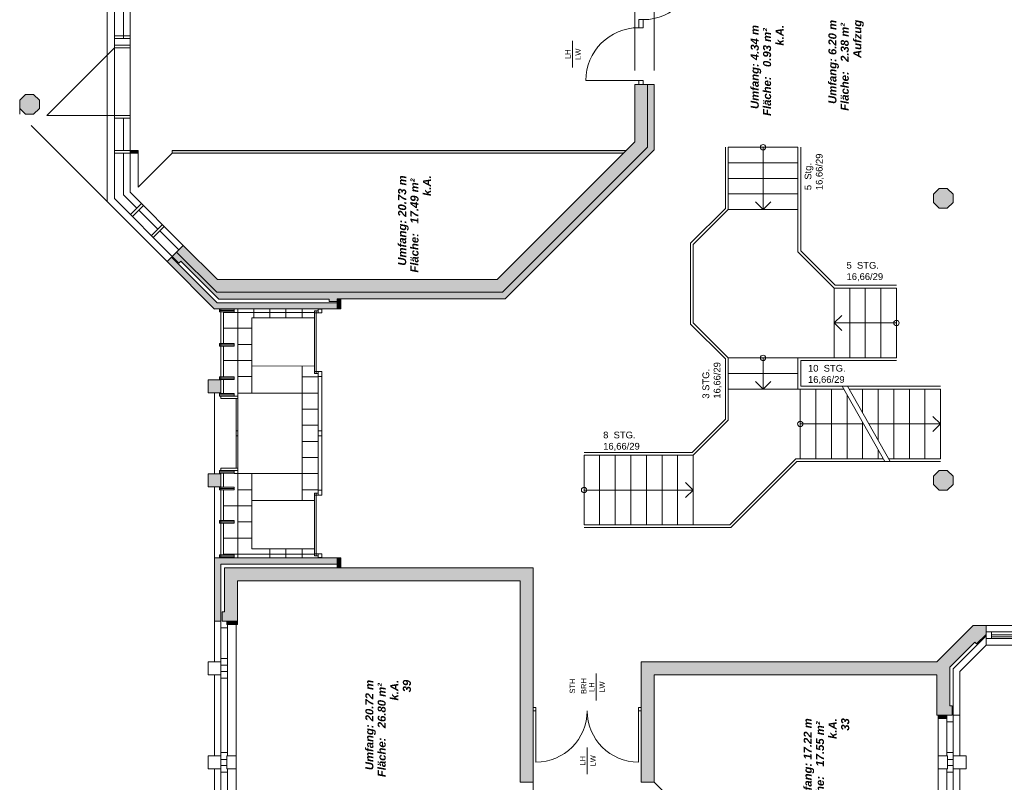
# Model space of a CAD drawing. Header units: metres. Extents: x -111 to 152, y -132 to 99.
# Tile 241 of 256: x -25 to -7, y 19 to 33. Entities that reach past the tile are written whole.
import ezdxf

# ---------------------------------------------------------------- set-up
doc = ezdxf.new("R2010")
doc.units = ezdxf.units.M
doc.linetypes.add('gestrichelt - 02', pattern=[4, 2, -2])
doc.layers.add('_EG - B (3D)', color=7, linetype='Continuous', lineweight=9)
doc.layers.add('COE_Bestand-allg.', color=7, linetype='Continuous', lineweight=9)
doc.styles.add('Arial', font='arial.ttf')
doc.styles.add('Arial (bold italic)', font='arialbi.ttf')

# ---------------------------------------------------------------- blocks, each defined once
blk = doc.blocks.new('Group-11')
at = {"layer": 'COE_Bestand-allg.', "linetype": 'Continuous', "lineweight": 0, "transparency": 33554687}
for points in [[(-19.468, 28.113), (-19.468, 28.06), (-19.618, 28.06), (-19.618, 28.108), (-21.674, 28.108), (-22.379, 28.813), (-22.417, 28.775), (-22.54, 28.899), (-22.333, 29.106), (-21.699, 28.473), (-16.494, 28.473), (-13.935, 31.032), (-13.935, 32.103), (-13.695, 32.103), (-13.575, 32.103), (-13.575, 30.883), (-16.345, 28.113)], [(-25.119, 31.55), (-25.012, 31.657), (-25.012, 31.808), (-25.119, 31.915), (-25.271, 31.915), (-25.377, 31.808), (-25.377, 31.657), (-25.271, 31.55)], [(-23.175, 30.823), (-23.175, 30.873), (-23.325, 30.873), (-23.325, 30.823)], [(-14.094, 30.873), (-14.144, 30.823), (-22.54, 30.823), (-22.54, 30.873)], [(-8.119, 29.8), (-8.013, 29.907), (-8.013, 30.058), (-8.119, 30.165), (-8.271, 30.165), (-8.378, 30.058), (-8.378, 29.907), (-8.271, 29.8)], [(-21.751, 27.92), (-22.635, 28.804), (-22.55, 28.889), (-21.702, 28.04), (-19.468, 28.04), (-19.468, 27.928), (-21.751, 27.928)], [(-19.403, 27.928), (-19.403, 28.113), (-19.468, 28.113), (-19.468, 27.928)], [(-21.633, 26.363), (-21.633, 26.603), (-21.873, 26.603), (-21.873, 26.363)], [(-8.119, 24.55), (-8.013, 24.657), (-8.013, 24.808), (-8.119, 24.915), (-8.271, 24.915), (-8.378, 24.808), (-8.378, 24.657), (-8.271, 24.55)], [(-21.633, 24.613), (-21.633, 24.853), (-21.873, 24.853), (-21.873, 24.613)], [(-21.633, 22.113), (-21.633, 23.17), (-19.468, 23.17), (-19.468, 23.288), (-21.753, 23.288), (-21.753, 22.113)], [(-19.403, 23.103), (-19.403, 23.288), (-19.468, 23.288), (-19.468, 23.103)], [(-21.325, 22.113), (-21.613, 22.113), (-21.613, 22.288), (-21.565, 22.288), (-21.565, 23.103), (-15.825, 23.103), (-15.825, 19.113), (-16.065, 19.113), (-16.065, 22.863), (-21.325, 22.863)], [(-21.325, 22.05), (-21.325, 22.113), (-21.525, 22.113), (-21.525, 22.05)], [(-13.575, 19.113), (-13.575, 21.113), (-8.315, 21.113), (-8.315, 20.363), (-8.028, 20.363), (-8.028, 20.538), (-8.075, 20.538), (-8.075, 21.253), (-7.607, 21.721), (-7.573, 21.688), (-7.395, 21.866), (-7.395, 22.033), (-7.635, 22.033), (-8.315, 21.353), (-13.815, 21.353), (-13.815, 19.113)], [(-8.128, 20.3), (-8.128, 20.363), (-8.288, 20.363), (-8.288, 20.3)]]:
    blk.add_hatch(color=252, dxfattribs=at).paths.add_polyline_path(points)
at = {"layer": 'COE_Bestand-allg.', "color": 7, "linetype": 'Continuous', "lineweight": 9, "transparency": 33554687}
for p, q in [((-23.753, 39.853), (-23.753, 29.921)), ((-23.615, 39.796), (-23.615, 32.783)), ((-23.325, 39.675), (-23.325, 32.783)), ((-23.445, 33.458), (-23.445, 32.958)), ((-13.86, 33.158), (-13.86, 33.308)), ((-13.775, 33.308), (-13.86, 33.308)), ((-13.775, 33.158), (-13.86, 33.158)), ((-13.775, 33.158), (-13.775, 33.308)), ((-23.615, 33.008), (-23.325, 33.008)), ((-23.615, 32.958), (-23.325, 32.958)), ((-23.615, 32.833), (-23.325, 32.833)), ((-15.095, 32.415), (-15.095, 32.915)), ((-24.875, 31.523), (-23.615, 32.783)), ((-23.615, 32.783), (-23.325, 32.783)), ((-23.615, 32.783), (-23.615, 31.523)), ((-23.325, 32.783), (-23.325, 31.523)), ((-13.86, 32.173), (-14.845, 32.173)), ((-13.935, 32.103), (-13.935, 31.032)), ((-13.695, 32.103), (-13.935, 32.103)), ((-13.86, 32.103), (-13.86, 32.173)), ((-13.775, 32.173), (-13.86, 32.173)), ((-13.775, 32.103), (-13.775, 32.173)), ((-13.695, 32.103), (-13.695, 30.933)), ((-13.575, 32.103), (-13.695, 32.103)), ((-13.575, 32.103), (-13.575, 30.883)), ((-23.615, 31.523), (-24.875, 31.523)), ((-23.615, 31.523), (-23.325, 31.523)), ((-23.615, 31.523), (-23.615, 29.978)), ((-23.325, 31.523), (-23.325, 30.098)), ((-23.615, 31.473), (-23.325, 31.473)), ((-23.445, 31.473), (-23.445, 30.873)), ((-13.935, 31.032), (-16.494, 28.473)), ((-23.615, 30.873), (-23.325, 30.873)), ((-23.615, 30.823), (-23.325, 30.823)), ((-23.445, 30.823), (-23.445, 30.048)), ((-23.325, 30.873), (-23.175, 30.873)), ((-23.325, 30.823), (-23.175, 30.823)), ((-23.175, 30.873), (-23.175, 30.823)), ((-23.175, 30.823), (-23.175, 30.188)), ((-23.175, 30.188), (-22.54, 30.823)), ((-22.54, 30.873), (-14.094, 30.873)), ((-22.54, 30.873), (-22.54, 30.823)), ((-22.54, 30.823), (-14.144, 30.823)), ((-13.695, 30.933), (-16.395, 28.233)), ((-13.575, 30.883), (-16.345, 28.113)), ((-14.094, 30.873), (-14.144, 30.823)), ((-10.897, 30.934), (-12.197, 30.934)), ((-11.547, 29.774), (-11.547, 30.934)), ((-10.897, 30.644), (-12.197, 30.644)), ((-10.897, 30.354), (-12.197, 30.354)), ((-23.196, 29.799), (-23.445, 30.048)), ((-22.333, 29.106), (-23.325, 30.098)), ((-10.897, 30.064), (-12.197, 30.064)), ((-22.635, 28.804), (-23.753, 29.921)), ((-22.538, 28.901), (-23.615, 29.978)), ((-23.316, 29.679), (-23.111, 29.884)), ((-11.547, 29.774), (-11.688, 29.916)), ((-11.547, 29.774), (-11.405, 29.916)), ((-23.281, 29.644), (-23.075, 29.849)), ((-22.807, 29.41), (-23.16, 29.764)), ((-10.897, 29.774), (-12.197, 29.774)), ((-22.927, 29.29), (-22.722, 29.495)), ((-22.892, 29.255), (-22.687, 29.46)), ((-22.418, 29.021), (-22.771, 29.375)), ((-22.54, 28.899), (-22.333, 29.106)), ((-21.707, 28.233), (-22.457, 28.982)), ((-21.699, 28.473), (-22.333, 29.106)), ((-22.635, 28.804), (-22.55, 28.889)), ((-21.751, 27.92), (-22.635, 28.804)), ((-21.702, 28.04), (-22.55, 28.889)), ((-22.417, 28.775), (-22.54, 28.899)), ((-22.417, 28.775), (-22.379, 28.813)), ((-21.674, 28.108), (-22.379, 28.813)), ((-21.699, 28.473), (-16.494, 28.473)), ((-21.707, 28.233), (-16.395, 28.233)), ((-10.225, 28.313), (-10.225, 27.013)), ((-9.935, 28.313), (-9.935, 27.013)), ((-9.645, 28.313), (-9.645, 27.013)), ((-9.355, 28.313), (-9.355, 27.013)), ((-9.065, 28.313), (-9.065, 27.013)), ((-19.468, 28.04), (-21.702, 28.04)), ((-21.674, 28.108), (-19.618, 28.108)), ((-19.618, 28.108), (-19.618, 28.06)), ((-19.468, 28.06), (-19.618, 28.06)), ((-19.468, 28.113), (-16.345, 28.113)), ((-19.468, 28.113), (-19.468, 28.06)), ((-19.468, 28.06), (-19.468, 28.04)), ((-19.468, 28.04), (-19.468, 27.928)), ((-19.403, 28.113), (-19.403, 27.928)), ((-19.468, 27.928), (-21.751, 27.928)), ((-21.751, 27.92), (-21.751, 27.928)), ((-21.658, 27.918), (-21.386, 27.918)), ((-21.658, 27.868), (-21.658, 27.918)), ((-21.658, 27.893), (-21.386, 27.893)), ((-21.658, 27.868), (-21.386, 27.868)), ((-21.638, 27.868), (-21.638, 27.283)), ((-21.638, 27.868), (-21.638, 27.918)), ((-21.588, 27.868), (-21.588, 27.283)), ((-19.891, 27.858), (-21.588, 27.858)), ((-21.386, 27.868), (-21.386, 27.918)), ((-21.318, 26.298), (-21.318, 27.928)), ((-21.023, 27.758), (-21.023, 27.928)), ((-20.723, 27.758), (-20.723, 27.928)), ((-20.423, 27.758), (-20.423, 27.928)), ((-20.123, 27.758), (-20.123, 27.928)), ((-19.861, 27.887), (-19.891, 27.887)), ((-19.891, 27.849), (-19.891, 27.887)), ((-19.891, 26.759), (-19.891, 27.849)), ((-19.861, 27.849), (-19.891, 27.849)), ((-19.861, 27.849), (-19.861, 27.887)), ((-19.861, 27.887), (-19.823, 27.887)), ((-19.861, 26.759), (-19.861, 27.849)), ((-19.861, 27.849), (-19.823, 27.849)), ((-19.823, 27.918), (-19.823, 27.928)), ((-19.758, 27.918), (-19.758, 27.928)), ((-19.468, 27.928), (-19.403, 27.928)), ((-21.061, 27.758), (-19.891, 27.758)), ((-21.061, 26.364), (-21.061, 27.758)), ((-10.225, 27.663), (-10.084, 27.804)), ((-10.225, 27.663), (-9.065, 27.663)), ((-10.225, 27.663), (-10.084, 27.521)), ((-21.588, 27.564), (-21.061, 27.564)), ((-21.658, 27.283), (-21.386, 27.283)), ((-21.658, 27.233), (-21.658, 27.283)), ((-21.658, 27.258), (-21.386, 27.258)), ((-21.658, 27.233), (-21.386, 27.233)), ((-21.638, 26.658), (-21.638, 27.233)), ((-21.638, 27.233), (-21.638, 27.283)), ((-21.588, 26.658), (-21.588, 27.233)), ((-21.386, 27.233), (-21.386, 27.283)), ((-21.318, 27.264), (-21.061, 27.264)), ((-21.588, 26.964), (-21.061, 26.964)), ((-10.897, 27.013), (-12.197, 27.013)), ((-11.547, 26.433), (-11.547, 27.013)), ((-21.061, 26.864), (-19.891, 26.858)), ((-20.123, 24.358), (-20.123, 26.858)), ((-19.861, 26.759), (-19.891, 26.759)), ((-19.891, 26.759), (-19.891, 26.721)), ((-19.861, 26.759), (-19.861, 26.721)), ((-19.861, 26.759), (-19.823, 26.759)), ((-21.658, 26.658), (-21.386, 26.658)), ((-21.658, 26.608), (-21.658, 26.658)), ((-21.658, 26.633), (-21.386, 26.633)), ((-21.658, 26.608), (-21.386, 26.608)), ((-21.638, 26.608), (-21.638, 26.658)), ((-21.588, 26.608), (-21.588, 26.348)), ((-21.386, 26.608), (-21.386, 26.658)), ((-21.318, 26.664), (-21.061, 26.664)), ((-20.123, 26.658), (-19.823, 26.658)), ((-19.861, 26.721), (-19.891, 26.721)), ((-19.861, 26.721), (-19.823, 26.721)), ((-19.823, 26.665), (-19.823, 25.655)), ((-19.758, 25.655), (-19.758, 26.665)), ((-10.897, 26.723), (-12.197, 26.723)), ((-11.547, 26.433), (-11.688, 26.574)), ((-11.547, 26.433), (-11.405, 26.574)), ((-10.897, 26.433), (-12.197, 26.433)), ((-10.855, 26.433), (-10.855, 25.133)), ((-10.565, 26.433), (-10.565, 25.133)), ((-10.275, 26.433), (-10.275, 25.133)), ((-10.075, 26.483), (-9.283, 25.083)), ((-9.975, 26.483), (-9.183, 25.083)), ((-21.658, 26.348), (-21.386, 26.348)), ((-21.658, 26.348), (-21.658, 26.298)), ((-21.658, 26.323), (-21.386, 26.323)), ((-21.658, 26.298), (-21.318, 26.298)), ((-21.638, 26.298), (-21.638, 26.256)), ((-21.638, 26.256), (-21.318, 26.256)), ((-21.386, 26.348), (-21.386, 26.298)), ((-21.348, 26.256), (-21.348, 25.655)), ((-21.318, 26.358), (-19.823, 26.358)), ((-21.318, 26.256), (-21.318, 26.298)), ((-21.318, 26.256), (-21.318, 25.655)), ((-9.985, 26.323), (-9.985, 25.133)), ((-20.123, 26.058), (-19.823, 26.058)), ((-21.348, 25.561), (-21.348, 25.655)), ((-21.318, 25.655), (-21.348, 25.655)), ((-21.318, 25.561), (-21.318, 25.655)), ((-20.123, 25.758), (-19.823, 25.758)), ((-9.679, 25.783), (-10.855, 25.783)), ((-9.695, 25.81), (-9.695, 25.133)), ((-21.348, 24.96), (-21.348, 25.561)), ((-21.318, 25.561), (-21.348, 25.561)), ((-21.318, 24.96), (-21.318, 25.561)), ((-19.823, 24.551), (-19.823, 25.561)), ((-19.758, 25.561), (-19.783, 25.561)), ((-19.758, 25.561), (-19.758, 24.551)), ((-20.123, 25.458), (-19.823, 25.458)), ((-9.405, 25.297), (-9.405, 25.133)), ((-20.123, 25.158), (-19.823, 25.158)), ((-14.877, 25.203), (-14.877, 23.903)), ((-14.587, 25.203), (-14.587, 23.903)), ((-14.297, 25.203), (-14.297, 23.903)), ((-14.007, 25.203), (-14.007, 23.903)), ((-13.717, 25.203), (-13.717, 23.903)), ((-13.427, 25.203), (-13.427, 23.903)), ((-13.137, 25.203), (-13.137, 23.903)), ((-12.847, 25.203), (-12.847, 23.903)), ((-21.658, 24.918), (-21.318, 24.918)), ((-21.658, 24.868), (-21.658, 24.918)), ((-21.638, 24.96), (-21.318, 24.96)), ((-21.638, 24.918), (-21.638, 24.96)), ((-21.386, 24.868), (-21.386, 24.918)), ((-21.318, 24.96), (-21.318, 24.918)), ((-21.318, 24.918), (-21.318, 23.288)), ((-21.658, 24.893), (-21.386, 24.893)), ((-21.658, 24.868), (-21.386, 24.868)), ((-21.588, 24.608), (-21.588, 24.868)), ((-21.386, 24.858), (-19.823, 24.858)), ((-21.061, 24.858), (-21.061, 23.458)), ((-21.658, 24.608), (-21.386, 24.608)), ((-21.658, 24.608), (-21.658, 24.558)), ((-21.658, 24.583), (-21.386, 24.583)), ((-21.658, 24.558), (-21.386, 24.558)), ((-21.638, 24.608), (-21.638, 24.558)), ((-21.638, 24.558), (-21.638, 23.983)), ((-21.588, 24.558), (-21.588, 23.983)), ((-21.386, 24.608), (-21.386, 24.558)), ((-21.318, 24.558), (-21.061, 24.558)), ((-20.123, 24.558), (-19.823, 24.558)), ((-12.847, 24.553), (-14.877, 24.553)), ((-12.847, 24.553), (-12.988, 24.694)), ((-12.847, 24.553), (-12.988, 24.411)), ((-19.861, 24.495), (-19.891, 24.495)), ((-19.891, 24.457), (-19.891, 24.495)), ((-19.891, 24.457), (-19.891, 23.367)), ((-19.861, 24.457), (-19.891, 24.457)), ((-19.861, 24.457), (-19.861, 24.495)), ((-19.861, 24.495), (-19.823, 24.495)), ((-19.861, 24.457), (-19.861, 23.367)), ((-19.861, 24.457), (-19.823, 24.457)), ((-21.588, 24.258), (-21.061, 24.258)), ((-21.061, 24.358), (-19.891, 24.358)), ((-21.658, 23.983), (-21.386, 23.983)), ((-21.658, 23.983), (-21.658, 23.933)), ((-21.658, 23.958), (-21.386, 23.958)), ((-21.658, 23.933), (-21.386, 23.933)), ((-21.638, 23.348), (-21.638, 23.933)), ((-21.638, 23.983), (-21.638, 23.933)), ((-21.588, 23.348), (-21.588, 23.933)), ((-21.386, 23.983), (-21.386, 23.933)), ((-21.318, 23.958), (-21.061, 23.958)), ((-21.588, 23.658), (-21.061, 23.658)), ((-21.061, 23.458), (-19.891, 23.458)), ((-20.723, 23.458), (-20.723, 23.288)), ((-20.423, 23.458), (-20.423, 23.288)), ((-20.123, 23.458), (-20.123, 23.288)), ((-19.468, 23.288), (-21.753, 23.288)), ((-21.753, 22.113), (-21.753, 23.288)), ((-21.658, 23.348), (-21.386, 23.348)), ((-21.658, 23.348), (-21.658, 23.298)), ((-21.658, 23.323), (-21.386, 23.323)), ((-21.658, 23.298), (-21.386, 23.298)), ((-21.638, 23.348), (-21.638, 23.298)), ((-19.891, 23.358), (-21.588, 23.358)), ((-21.386, 23.348), (-21.386, 23.298)), ((-19.861, 23.367), (-19.891, 23.367)), ((-19.891, 23.367), (-19.891, 23.329)), ((-19.861, 23.329), (-19.891, 23.329)), ((-19.861, 23.367), (-19.861, 23.329)), ((-19.861, 23.367), (-19.823, 23.367)), ((-19.861, 23.329), (-19.823, 23.329)), ((-19.823, 23.298), (-19.823, 23.288)), ((-19.758, 23.298), (-19.758, 23.288)), ((-19.403, 23.288), (-19.468, 23.288)), ((-19.468, 23.103), (-19.468, 23.288)), ((-19.403, 23.103), (-19.403, 23.288)), ((-19.468, 23.17), (-21.633, 23.17)), ((-21.633, 22.113), (-21.633, 23.17)), ((-15.825, 23.103), (-21.565, 23.103)), ((-21.565, 22.288), (-21.565, 23.103)), ((-15.825, 19.113), (-15.825, 23.103)), ((-16.065, 22.863), (-21.325, 22.863)), ((-21.325, 22.113), (-21.325, 22.863)), ((-16.065, 19.113), (-16.065, 22.863)), ((-21.565, 22.288), (-21.613, 22.288)), ((-21.613, 22.113), (-21.613, 22.288)), ((-21.753, 22.113), (-21.753, 21.353)), ((-21.633, 22.113), (-21.753, 22.113)), ((-21.633, 22.113), (-21.633, 21.415)), ((-21.633, 22.05), (-21.633, 21.988)), ((-21.633, 21.988), (-21.513, 21.988)), ((-21.325, 22.113), (-21.613, 22.113)), ((-21.513, 22.05), (-21.513, 21.415)), ((-21.513, 22.05), (-21.513, 21.988)), ((-21.353, 22.05), (-21.353, 19.603)), ((-7.635, 22.033), (-8.315, 21.353)), ((-7.395, 22.033), (-7.635, 22.033)), ((-7.395, 21.866), (-7.395, 22.033)), ((-7.395, 21.838), (-8.008, 21.225)), ((-7.395, 21.866), (-7.573, 21.688)), ((-7.295, 21.913), (-7.395, 21.913)), ((-7.395, 21.668), (-7.395, 21.866)), ((-5.025, 21.913), (-7.295, 21.913)), ((-7.295, 21.913), (-7.295, 21.788)), ((-5.025, 21.858), (-7.295, 21.858)), ((-5.025, 21.823), (-7.295, 21.823)), ((-7.607, 21.721), (-8.075, 21.253)), ((-7.395, 21.668), (-7.888, 21.175)), ((-7.607, 21.721), (-7.573, 21.688)), ((-7.295, 21.788), (-7.395, 21.788)), ((-5.025, 21.788), (-7.295, 21.788)), ((-21.633, 21.353), (-21.633, 21.415)), ((-21.633, 21.415), (-21.513, 21.415)), ((-21.633, 21.29), (-21.513, 21.29)), ((-21.513, 21.29), (-21.513, 21.415)), ((-21.513, 21.29), (-21.513, 21.175)), ((-13.815, 19.113), (-13.815, 21.353)), ((-8.315, 21.353), (-13.815, 21.353)), ((-8.075, 21.253), (-8.075, 20.538)), ((-21.753, 19.603), (-21.753, 21.113)), ((-21.633, 21.175), (-21.513, 21.175)), ((-21.633, 21.113), (-21.633, 21.05)), ((-21.513, 21.175), (-21.513, 21.05)), ((-14.65, 20.635), (-14.65, 21.135)), ((-13.575, 19.113), (-13.575, 21.113)), ((-8.315, 21.113), (-13.575, 21.113)), ((-8.315, 21.113), (-8.315, 20.363)), ((-8.008, 20.363), (-8.008, 21.225)), ((-7.888, 20.363), (-7.888, 21.175)), ((-21.633, 19.665), (-21.633, 21.05)), ((-21.633, 21.05), (-21.513, 21.05)), ((-21.513, 19.665), (-21.513, 21.05)), ((-8.028, 20.538), (-8.075, 20.538)), ((-8.028, 20.363), (-8.028, 20.538)), ((-15.775, 20.508), (-15.825, 20.508)), ((-15.775, 20.443), (-15.825, 20.443)), ((-15.775, 20.443), (-15.775, 20.508)), ((-15.775, 20.443), (-15.775, 19.488)), ((-13.815, 20.508), (-13.865, 20.508)), ((-13.865, 20.443), (-13.865, 20.508)), ((-13.815, 20.443), (-13.865, 20.443)), ((-13.865, 20.443), (-13.865, 19.488)), ((-8.028, 20.363), (-8.315, 20.363)), ((-8.288, 20.363), (-8.288, 20.3)), ((-8.128, 20.3), (-8.128, 20.363)), ((-8.008, 20.238), (-8.008, 20.363)), ((-8.008, 20.363), (-7.888, 20.363)), ((-7.888, 19.603), (-7.888, 20.363)), ((-8.288, 20.3), (-8.288, 19.603)), ((-8.288, 20.3), (-8.128, 20.3)), ((-8.128, 20.238), (-8.128, 20.3)), ((-8.128, 19.665), (-8.128, 20.238)), ((-8.128, 20.238), (-8.008, 20.238)), ((-8.008, 19.665), (-8.008, 20.238)), ((-21.633, 19.603), (-21.633, 19.665)), ((-21.633, 19.665), (-21.513, 19.665)), ((-21.513, 19.603), (-21.513, 19.665)), ((-14.82, 19.263), (-14.82, 19.763)), ((-8.128, 19.603), (-8.128, 19.665)), ((-8.008, 19.665), (-8.128, 19.665)), ((-8.008, 19.603), (-8.008, 19.665)), ((-21.633, 19.54), (-21.525, 19.54)), ((-21.633, 19.425), (-21.525, 19.425)), ((-8.008, 19.54), (-8.115, 19.54)), ((-8.008, 19.425), (-8.115, 19.425)), ((-21.753, 19.363), (-21.753, 17.853)), ((-21.633, 19.363), (-21.633, 19.3)), ((-21.633, 19.3), (-21.633, 17.915)), ((-21.633, 19.3), (-21.513, 19.3)), ((-21.513, 19.363), (-21.513, 19.3)), ((-21.513, 19.3), (-21.513, 17.915)), ((-21.353, 16.103), (-21.353, 19.363)), ((-8.288, 16.103), (-8.288, 19.363)), ((-8.128, 19.363), (-8.128, 19.3)), ((-8.128, 19.3), (-8.128, 17.915)), ((-8.008, 19.3), (-8.128, 19.3)), ((-8.008, 19.363), (-8.008, 19.3)), ((-8.008, 19.3), (-8.008, 17.915)), ((-7.888, 19.363), (-7.888, 17.853)), ((-16.065, 19.113), (-15.825, 19.113)), ((-13.815, 19.113), (-13.575, 19.113)), ((-12.565, 18.103), (-13.575, 19.113))]:
    blk.add_line(p, q, dxfattribs=at)
at = {"layer": 'COE_Bestand-allg.', "color": 7, "linetype": 'gestrichelt - 02', "lineweight": 9, "transparency": 33554687}
for p, q in [((-13.935, 34.363), (-13.935, 32.103)), ((-13.575, 34.363), (-13.575, 32.103)), ((-25.377, 31.546), (-25.377, 31.657)), ((-23.753, 29.921), (-25.377, 31.546)), ((-8.245, 26.483), (-9.975, 26.483)), ((-8.245, 26.433), (-9.947, 26.433)), ((-9.695, 26.433), (-9.695, 25.987)), ((-9.405, 26.433), (-9.405, 25.474)), ((-9.115, 26.433), (-9.115, 25.133)), ((-8.825, 26.433), (-8.825, 25.133)), ((-8.535, 26.433), (-8.535, 25.133)), ((-8.245, 26.433), (-8.245, 25.133)), ((-21.753, 24.853), (-21.753, 26.363)), ((-8.245, 25.783), (-8.386, 25.924)), ((-8.245, 25.783), (-9.579, 25.783)), ((-8.245, 25.783), (-8.386, 25.641)), ((-9.212, 25.133), (-8.245, 25.133)), ((-9.183, 25.083), (-8.245, 25.083)), ((-21.753, 23.288), (-21.753, 24.613)), ((-2.565, 22.033), (-7.395, 22.033)), ((-2.565, 21.668), (-7.395, 21.668)), ((-15.825, 19.113), (-15.825, 18.103))]:
    blk.add_line(p, q, dxfattribs=at)
at = {"layer": 'COE_Bestand-allg.', "color": 7, "linetype": 'Continuous', "lineweight": 9, "transparency": 33554687, "flags": 128}
for points in [[(-19.468, 28.113), (-19.468, 28.06), (-19.618, 28.06), (-19.618, 28.108), (-21.674, 28.108), (-22.379, 28.813), (-22.417, 28.775), (-22.54, 28.899), (-22.333, 29.106), (-21.699, 28.473), (-16.494, 28.473), (-13.935, 31.032), (-13.935, 32.103), (-13.695, 32.103), (-13.575, 32.103), (-13.575, 30.883), (-16.345, 28.113)], [(-25.119, 31.55), (-25.012, 31.657), (-25.012, 31.808), (-25.119, 31.915), (-25.271, 31.915), (-25.377, 31.808), (-25.377, 31.657), (-25.271, 31.55)], [(-25.012, 31.808), (-25.119, 31.915), (-25.271, 31.915), (-25.377, 31.808), (-25.377, 31.657), (-25.271, 31.55), (-25.119, 31.55), (-25.012, 31.657)], [(-23.175, 30.823), (-23.175, 30.873), (-23.325, 30.873), (-23.325, 30.823)], [(-14.094, 30.873), (-14.144, 30.823), (-22.54, 30.823), (-22.54, 30.873)], [(-8.119, 29.8), (-8.013, 29.907), (-8.013, 30.058), (-8.119, 30.165), (-8.271, 30.165), (-8.378, 30.058), (-8.378, 29.907), (-8.271, 29.8)], [(-8.013, 30.058), (-8.119, 30.165), (-8.271, 30.165), (-8.378, 30.058), (-8.378, 29.907), (-8.271, 29.8), (-8.119, 29.8), (-8.013, 29.907)], [(-21.751, 27.92), (-22.635, 28.804), (-22.55, 28.889), (-21.702, 28.04), (-19.468, 28.04), (-19.468, 27.928), (-21.751, 27.928)], [(-19.403, 27.928), (-19.403, 28.113), (-19.468, 28.113), (-19.468, 27.928)], [(-19.758, 27.849), (-19.758, 27.918), (-19.823, 27.918), (-19.823, 27.849)], [(-19.758, 26.665), (-19.758, 26.759), (-19.823, 26.759), (-19.823, 26.665)], [(-21.633, 26.363), (-21.633, 26.603), (-21.873, 26.603), (-21.873, 26.363)], [(-21.873, 26.603), (-21.873, 26.363), (-21.633, 26.363), (-21.633, 26.603)], [(-19.758, 25.655), (-19.758, 25.561), (-19.823, 25.561), (-19.823, 25.655)], [(-8.119, 24.55), (-8.013, 24.657), (-8.013, 24.808), (-8.119, 24.915), (-8.271, 24.915), (-8.378, 24.808), (-8.378, 24.657), (-8.271, 24.55)], [(-8.013, 24.808), (-8.119, 24.915), (-8.271, 24.915), (-8.378, 24.808), (-8.378, 24.657), (-8.271, 24.55), (-8.119, 24.55), (-8.013, 24.657)], [(-21.633, 24.613), (-21.633, 24.853), (-21.873, 24.853), (-21.873, 24.613)], [(-21.873, 24.853), (-21.873, 24.613), (-21.633, 24.613), (-21.633, 24.853)], [(-19.758, 24.551), (-19.758, 24.457), (-19.823, 24.457), (-19.823, 24.551)], [(-21.633, 22.113), (-21.633, 23.17), (-19.468, 23.17), (-19.468, 23.288), (-21.753, 23.288), (-21.753, 22.113)], [(-19.758, 23.367), (-19.758, 23.298), (-19.823, 23.298), (-19.823, 23.367)], [(-19.403, 23.103), (-19.403, 23.288), (-19.468, 23.288), (-19.468, 23.103)], [(-21.325, 22.113), (-21.613, 22.113), (-21.613, 22.288), (-21.565, 22.288), (-21.565, 23.103), (-15.825, 23.103), (-15.825, 19.113), (-16.065, 19.113), (-16.065, 22.863), (-21.325, 22.863)], [(-21.325, 22.05), (-21.325, 22.113), (-21.525, 22.113), (-21.525, 22.05)], [(-13.575, 19.113), (-13.575, 21.113), (-8.315, 21.113), (-8.315, 20.363), (-8.028, 20.363), (-8.028, 20.538), (-8.075, 20.538), (-8.075, 21.253), (-7.607, 21.721), (-7.573, 21.688), (-7.395, 21.866), (-7.395, 22.033), (-7.635, 22.033), (-8.315, 21.353), (-13.815, 21.353), (-13.815, 19.113)], [(-21.633, 21.113), (-21.633, 21.353), (-21.873, 21.353), (-21.873, 21.113)], [(-8.128, 20.3), (-8.128, 20.363), (-8.288, 20.363), (-8.288, 20.3)], [(-21.633, 19.363), (-21.633, 19.603), (-21.873, 19.603), (-21.873, 19.363)], [(-21.353, 19.363), (-21.353, 19.603), (-21.525, 19.603), (-21.525, 19.363)], [(-8.288, 19.363), (-8.288, 19.603), (-8.115, 19.603), (-8.115, 19.363)], [(-8.008, 19.363), (-8.008, 19.603), (-7.768, 19.603), (-7.768, 19.363)]]:
    blk.add_lwpolyline(points, close=True, dxfattribs=at)
for points in [[(-12.197, 30.934), (-12.197, 29.774), (-12.847, 29.124), (-12.847, 27.663), (-12.197, 27.013), (-12.197, 25.853), (-12.847, 25.203), (-14.877, 25.203)], [(-12.247, 30.934), (-12.247, 29.795), (-12.897, 29.145), (-12.897, 27.642), (-12.247, 26.992), (-12.247, 25.873), (-12.867, 25.253), (-14.877, 25.253)], [(-10.897, 30.934), (-10.897, 28.984), (-10.225, 28.313), (-9.065, 28.313)], [(-10.847, 30.934), (-10.847, 29.005), (-10.204, 28.363), (-9.065, 28.363)], [(-10.047, 26.433), (-10.897, 26.433), (-10.897, 27.013), (-9.065, 27.013)], [(-9.975, 26.483), (-10.847, 26.483), (-10.847, 26.963), (-9.065, 26.963)], [(-14.877, 23.903), (-12.167, 23.903), (-10.937, 25.133), (-9.312, 25.133)], [(-14.877, 23.853), (-12.146, 23.853), (-10.916, 25.083), (-9.183, 25.083)], [(-21.525, 22.113), (-21.525, 22.05), (-21.325, 22.05), (-21.325, 22.113)]]:
    blk.add_lwpolyline(points, dxfattribs=at)
at = {"layer": 'COE_Bestand-allg.', "color": 7, "linetype": 'Continuous', "lineweight": 9, "transparency": 33554687}
for centre in [(-11.547, 30.934), (-9.065, 27.663), (-11.547, 27.013), (-10.855, 25.783), (-14.877, 24.553)]:
    blk.add_circle(centre, 0.05, dxfattribs=at)
for centre, radius, start, end in [((-13.775, 34.293), 0.985, 270, 0), ((-13.86, 32.173), 0.985, 90, 180), ((-15.775, 20.443), 0.955, 270, 0), ((-13.865, 20.443), 0.955, 180, 270)]:
    blk.add_arc(centre, radius, start, end, dxfattribs=at)
at = {"layer": 'COE_Bestand-allg.', "color": 7, "transparency": 33554687, "rotation": 90}
for s, insert, char_height, attachment_point, line_spacing_factor, style in [('k.A.', (-11.313, 32.825), 0.1503, 1, 0.25, 'Arial (bold italic)'), ('Umfang: 6.20 m', (-10.332, 31.74), 0.15027, 1, 0.25, 'Arial (bold italic)'), ('Aufzug', (-9.868, 32.594), 0.1503, 1, 0.25, 'Arial (bold italic)'), ('Umfang: 4.34 m', (-11.777, 31.645), 0.15027, 1, 0.25, 'Arial (bold italic)'), ('Fläche:   0.93 m² ', (-11.548, 31.517), 0.15027, 1, 0.25, 'Arial (bold italic)'), ('Fläche:   2.38 m² ', (-10.103, 31.612), 0.15027, 1, 0.25, 'Arial (bold italic)'), ('LH', (-15.229, 32.665), 0.1002, 2, 0.25, 'Arial'), ('LW', (-14.938, 32.665), 0.1002, 8, 0.25, 'Arial'), ('5  Stg.\\P16,66/29', (-10.774, 30.135), 0.1252, 1, 1.002187, 'Arial'), ('Umfang: 20.73 m', (-18.337, 28.729), 0.15027, 1, 0.25, 'Arial (bold italic)'), ('Fläche:   17.49 m² ', (-18.108, 28.6), 0.15027, 1, 0.25, 'Arial (bold italic)'), ('k.A.', (-17.873, 30.025), 0.1503, 1, 0.25, 'Arial (bold italic)'), ('3 STG.\\P16,66/29', (-12.674, 26.253), 0.1252, 1, 1.002187, 'Arial'), ('Umfang: 20.72 m', (-18.947, 19.339), 0.15027, 1, 0.25, 'Arial (bold italic)'), ('k.A.', (-18.483, 20.635), 0.1503, 1, 0.25, 'Arial (bold italic)'), ('39', (-18.249, 20.787), 0.1503, 1, 0.25, 'Arial (bold italic)'), ('STH', (-15.145, 20.903), 0.1002, 2, 0.25, 'Arial'), ('BRH', (-14.832, 20.903), 0.1002, 8, 0.25, 'Arial'), ('LH', (-14.784, 20.885), 0.1002, 2, 0.25, 'Arial'), ('LW', (-14.493, 20.885), 0.1002, 8, 0.25, 'Arial'), ('Fläche:   26.80 m² ', (-18.718, 19.21), 0.15027, 1, 0.25, 'Arial (bold italic)'), ('Umfang: 17.22 m', (-10.792, 18.624), 0.15027, 1, 0.25, 'Arial (bold italic)'), ('k.A.', (-10.328, 19.92), 0.1503, 1, 0.25, 'Arial (bold italic)'), ('33', (-10.094, 20.072), 0.1503, 1, 0.25, 'Arial (bold italic)'), ('Fläche:   17.55 m² ', (-10.563, 18.495), 0.15027, 1, 0.25, 'Arial (bold italic)'), ('LW', (-14.663, 19.513), 0.1002, 8, 0.25, 'Arial'), ('LH', (-14.954, 19.513), 0.1002, 2, 0.25, 'Arial')]:
    blk.add_mtext(s, dxfattribs=dict(at, insert=insert, char_height=char_height, attachment_point=attachment_point, line_spacing_factor=line_spacing_factor, style=style))
at = {"layer": 'COE_Bestand-allg.', "color": 7, "transparency": 33554687, "char_height": 0.1252, "attachment_point": 1, "line_spacing_factor": 1.002187, "style": 'Arial'}
for s, insert in [('5  STG.\\P16,66/29', (-9.994, 28.798)), ('10  STG.\\P16,66/29', (-10.711, 26.882)), ('8  STG.\\P16,66/29', (-14.522, 25.64))]:
    blk.add_mtext(s, dxfattribs=dict(at, insert=insert))
blk = doc.blocks.new('EG - B (3D)')
at = {"layer": 'COE_Bestand-allg.', "color": 7, "transparency": 33554687}
blk.add_blockref('Group-11', (0, 0), dxfattribs=at)

msp = doc.modelspace()

# ---------------------------------------------------------------- block references
at = {"layer": '_EG - B (3D)'}
msp.add_blockref('EG - B (3D)', (0, 0), dxfattribs=at)

doc.saveas('drawing.dxf')
